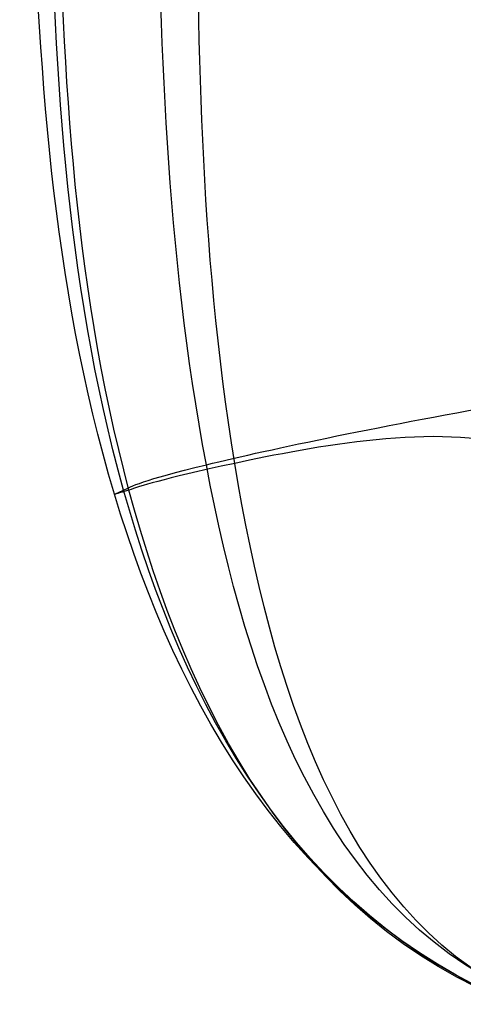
# Model space of a CAD drawing. Header units: millimetres. Extents: x -500 to 500, y -409 to 409.
# Tile 1 of 85: x -500 to -413, y -401 to -207. Entities that reach past the tile are written whole.
import ezdxf

# ---------------------------------------------------------------- set-up
doc = ezdxf.new("R2010")
doc.units = ezdxf.units.MM
doc.header["$MEASUREMENT"] = 0
doc.layers.add('Nakki 1 seater', color=7, linetype='Continuous', true_color=0x61b46a)

msp = doc.modelspace()

# ---------------------------------------------------------------- linework, layer by layer
at = {"layer": 'Nakki 1 seater'}
for points in [[(-402.5, -401.13, 546.77), (-446.27, -382.76, 546.18), (-491.62, -302.41, 544.94), (-498.83, -172.2, 544.17), (-500.39, -43.51, 543.72), (-499.6, 85.19, 544.17), (-491.64, 215.34, 544.94), (-446.32, 295.72, 546.38), (-402.5, 308.87, 546.76)], [(-402.5, -401.13, 630.8), (-446.17, -383.21, 628.68), (-489.64, -301.01, 629.37), (-495.16, -171.72, 630.48), (-495.88, -43.51, 630.35), (-495.38, 84.57, 630.36), (-490.02, 213.95, 629.88), (-444.12, 296.82, 629.57), (-402.5, 308.87, 630.8)], [(-402.5, -401.13, 442.11), (-446.02, -384.39, 441.97), (-488.4, -300.62, 434.8), (-493.37, -171.27, 434.64), (-494.25, -43.52, 434.78), (-493.43, 84.13, 434.5), (-488.68, 213.55, 435.36), (-443.9, 297.39, 442.05), (-402.5, 308.87, 442.49)], [(-402.5, -398.86, 698.65), (-440.35, -381.6, 703.24), (-470.39, -293.81, 706.61), (-473.62, -169.35, 707.42), (-473.88, -43.53, 707.56), (-473.17, 81.7, 707.33), (-469.81, 207.32, 706.77), (-432.09, 295.21, 703.16), (-402.5, 306.11, 698.4)], [(-402.5, -399.13, 366.87), (-436.78, -382.73, 359.33), (-464.72, -293, 350.37), (-465.23, -168.88, 351.21), (-466.74, -43.56, 351.75), (-465.11, 81.58, 351.1), (-465.38, 205.3, 351.18), (-430.73, 298.01, 359.13), (-400.75, 307.18, 364.98)], [(-402.5, -291.72, 321.73), (-417.03, -286.56, 323.38), (-468.9, -296.57, 343.03), (-480.22, -300.65, 430.83), (-482.02, -300.88, 553.02), (-480.6, -300.6, 627.8), (-473.75, -296.8, 712.08), (-427.87, -287.12, 743.56), (-402.5, -282.69, 749.03)]]:
    msp.add_open_spline(points, degree=3, dxfattribs=at)

doc.saveas('drawing.dxf')
